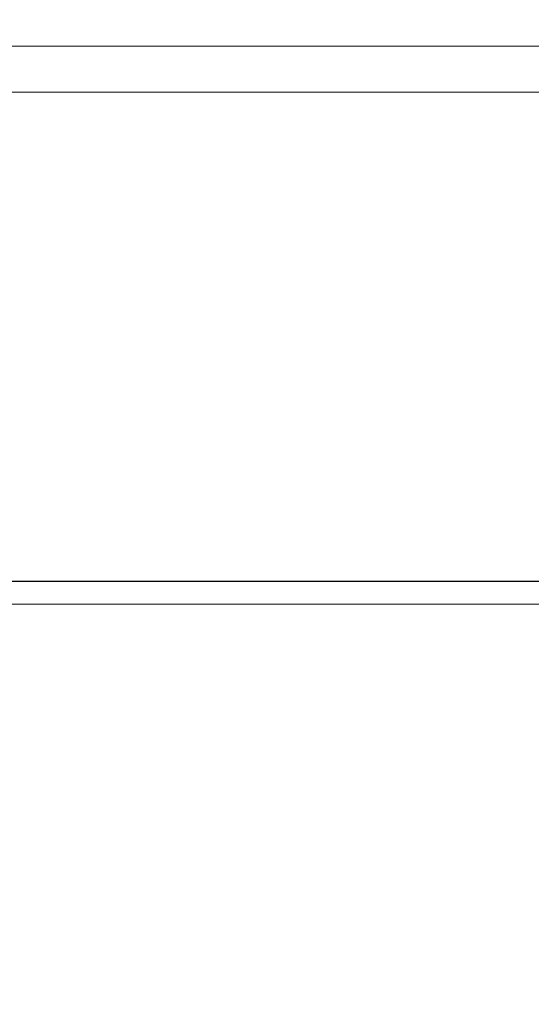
# Model space of a CAD drawing. Header units: millimetres. Extents: x -2074 to 12588, y -3630 to 101167.
# Tile 228 of 256: x 6090 to 6101, y -1652 to -1630. Entities that reach past the tile are written whole.
import ezdxf

# ---------------------------------------------------------------- set-up
doc = ezdxf.new("R2010")
doc.units = ezdxf.units.MM
doc.linetypes.add('ACAD_ISO10W100', pattern=[18, 12, -3, 0, -3])
for name, color, linetype, lineweight in [('SelinAr_BUD_osie', 8, 'ACAD_ISO10W100', 18), ('SelinAr_BUD_sufit szraf', 8, 'Continuous', 18), ('SelinAr_BUD_ściany', 7, 'Continuous', 25), ('SelinAr_WYP_armatura', 8, 'Continuous', 18)]:
    doc.layers.add(name, color=color, linetype=linetype, lineweight=lineweight)
doc.layers.add('SelinAr_BUD_sufit', color=7, linetype='Continuous')

# ---------------------------------------------------------------- blocks, each defined once
blk = doc.blocks.new('ROCA DAMA_60x32')
for p, q in [((-23, -10.7), (23, -10.7)), ((-22, -11.7), (22, -11.7))]:
    blk.add_line(p, q)
blk.add_lwpolyline([(-30, -1.5, -0.414214), (-28.5, 0), (28.5, 0, -0.414214), (30, -1.5), (30, -27, -0.414214), (25, -32), (-25, -32, -0.414214), (-30, -27), (-30, -1.5)], format="xyb")
blk = doc.blocks.new('*U395')
at = {"ltscale": 4}
blk.add_line((-50, 0), (1405.402, 0), dxfattribs=at)
blk = doc.blocks.new('ewerwerwerwe')
at = {"layer": 'SelinAr_BUD_ściany'}
blk.add_lwpolyline([(3197.357, 1344.741), (2979.357, 1344.741), (2979.357, 1357.241), (3042.157, 1357.241), (3042.157, 1402.241), (3052.157, 1402.241), (3052.157, 1357.241), (3157.157, 1357.241), (3157.157, 1620.241)], dxfattribs=at)
at = {"layer": 'SelinAr_BUD_osie'}
blk.add_blockref('*U395', (1891.955, 1356.741), dxfattribs=at)
at = {"layer": 'SelinAr_WYP_armatura', "color": 211, "linetype": 'Continuous', "lineweight": 13, "xscale": -1, "rotation": 180}
blk.add_blockref('ROCA DAMA_60x32', (3104.656, 1357.241), dxfattribs=at)
blk = doc.blocks.new('dsfsfsdf')
at = {"layer": 'SelinAr_BUD_sufit'}
blk.add_lwpolyline([(4052.157, -1642.759), (4157.157, -1642.759), (4157.157, -1379.759), (4052.157, -1379.759)], close=True, dxfattribs=at)

msp = doc.modelspace()

# ---------------------------------------------------------------- block references
msp.add_blockref('ewerwerwerwe', (3000, -3000))

# ---------------------------------------------------------------- next in the draw order: hatches: boundary and pattern name
at = {"layer": 'SelinAr_BUD_sufit szraf', "ltscale": 2}
h = msp.add_hatch(dxfattribs=at)
h.set_pattern_fill('AR-HBONE', color=256, scale=0.3)
h.set_pattern_definition([(45, (718.544, 9684.668), (0, 43.10523), [91.44, -30.48]), (135, (740.096, 9706.22), (4e-15, 43.10523), [91.44, -30.48])])
h.paths.add_polyline_path([(6157.157, -1379.759), (6052.157, -1379.759), (6052.157, -1642.759), (6157.157, -1642.759)])
h.paths.add_polyline_path([(6042.157, -1487.759), (5807.157, -1487.759), (5807.157, -1642.759), (6042.157, -1642.759)])
h.paths.add_polyline_path([(5797.157, -1490.259), (5567.157, -1490.259), (5567.157, -1642.759), (5797.157, -1642.759)])
h.paths.add_polyline_path([(5817.157, -1329.759), (5567.157, -1329.759), (5567.157, -1477.759), (5817.157, -1477.759)])
h.paths.add_polyline_path([(5557.157, -1442.759), (5557.157, -1209.759), (4982.157, -1209.759), (4982.157, -1642.759), (5112.157, -1642.759), (5112.157, -1542.759), (5192.157, -1542.759), (5192.157, -1382.759), (5382.157, -1382.759), (5382.157, -1442.759)])
h.paths.add_polyline_path([(6039.657, -1249.759), (5827.157, -1249.759), (5827.157, -1477.759), (6039.657, -1477.759)])
h.paths.add_polyline_path([(6157.157, -1249.759), (6052.157, -1249.759), (6052.157, -1369.759), (6157.157, -1369.759)])
h.paths.add_polyline_path([(5827.157, -914.759), (5827.157, -1019.759), (5947.157, -1019.759), (5947.157, -914.759)])
h.paths.add_polyline_path([(5952.157, -1029.759), (5827.157, -1029.759), (5827.157, -1229.759), (5952.157, -1229.759)])
h.paths.add_polyline_path([(5817.157, -914.759), (5567.157, -914.759), (5567.157, -1319.759), (5817.157, -1319.759)])
h.paths.add_polyline_path([(5557.157, -914.759), (5387.157, -914.759), (5387.157, -1199.759), (5557.157, -1199.759)])
h.paths.add_polyline_path([(5192.157, -1552.759), (5122.157, -1552.759), (5122.157, -1642.759), (5192.157, -1642.759)])
h.paths.add_polyline_path([(5374.657, -914.759), (5182.157, -914.759), (5182.157, -1199.759), (5374.657, -1199.759)])
h.paths.add_polyline_path([(5172.157, -914.759), (4982.157, -914.759), (4982.157, -1199.759), (5172.157, -1199.759)])

# ---------------------------------------------------------------- next in the draw order: block references
at = {"layer": 'SelinAr_BUD_sufit'}
msp.add_blockref('dsfsfsdf', (2000, 0), dxfattribs=at)

doc.saveas('drawing.dxf')
